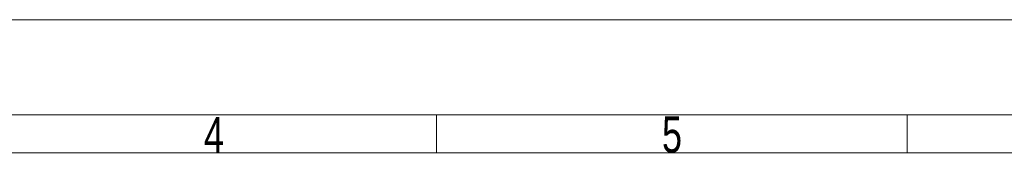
# Model space of a CAD drawing. Header units: millimetres. Extents: x 0 to 841, y 0 to 1189.
# Tile 12 of 19: x 211 to 340, y 1171 to 1189. Entities that reach past the tile are written whole.
import ezdxf

# ---------------------------------------------------------------- set-up
doc = ezdxf.new("R2010")
doc.units = ezdxf.units.MM
doc.linetypes.add('SLD-Solido', pattern=[0])
doc.styles.add('SLDTEXTSTYLE2', font='ARIALN.TTF', dxfattribs={"width": 0.87})

msp = doc.modelspace()

# ---------------------------------------------------------------- linework, layer by layer
at = {"color": 7, "linetype": 'SLD-Solido', "lineweight": 18}
for p, q in [((0, 1189), (841, 1189)), ((12.5, 1176.5), (828.5, 1176.5)), ((265.5, 1171.5), (265.5, 1176.5)), ((327.5, 1171.5), (327.5, 1176.5)), ((17.5, 1171.5), (823.5, 1171.5))]:
    msp.add_line(p, q, dxfattribs=at)

# ---------------------------------------------------------------- texts
at = {"color": 7, "linetype": 'Continuous', "lineweight": 0, "char_height": 4.76, "attachment_point": 2, "style": 'SLDTEXTSTYLE2'}
for s, insert in [('4', (236.19, 1176.19)), ('5', (296.54, 1176.29))]:
    msp.add_mtext(s, dxfattribs=dict(at, insert=insert))

doc.saveas('drawing.dxf')
